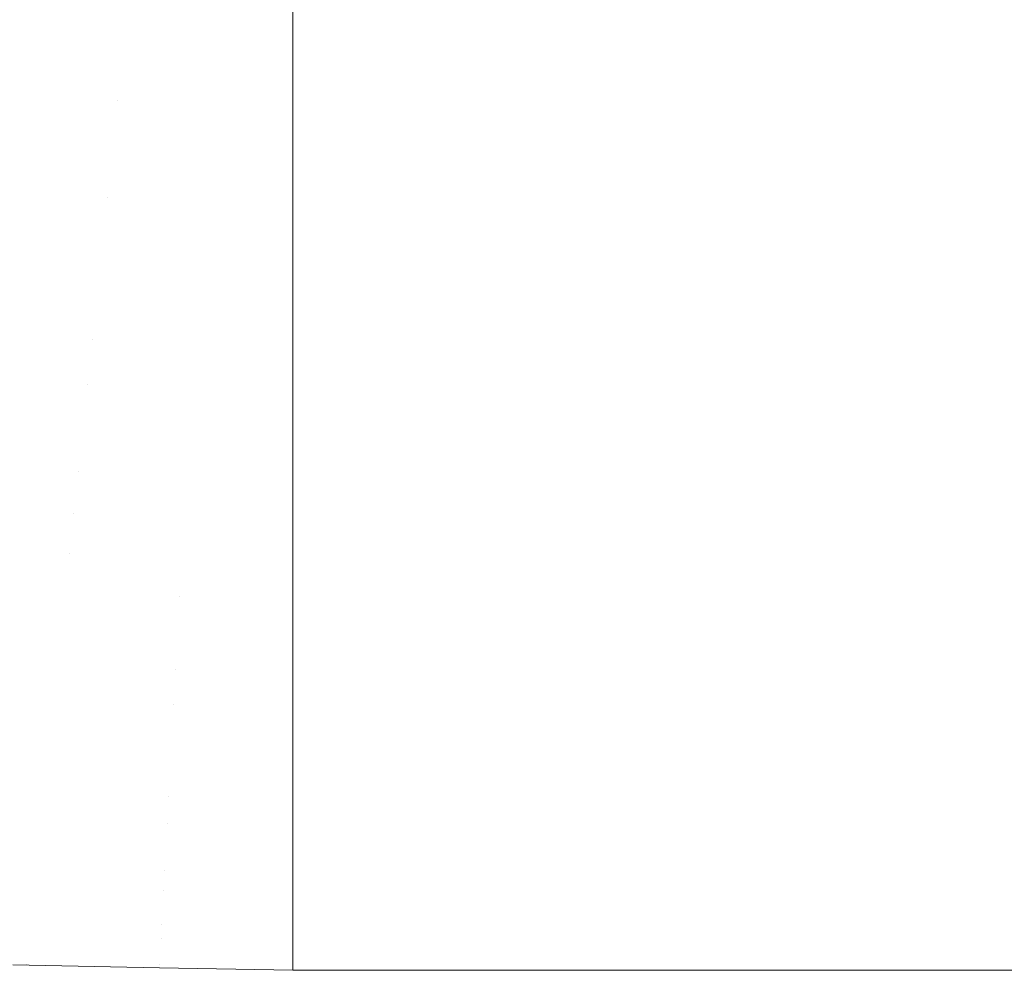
# Model space of a CAD drawing. Header units: centimetres. Extents: x -44.1 to 45.2, y 4.2 to 6.
# Tile 44 of 256: x -43.9297 to -43.891, y 4.2002 to 4.2376. Entities that reach past the tile are written whole.
import ezdxf

# ---------------------------------------------------------------- set-up
doc = ezdxf.new("R2010")
doc.units = ezdxf.units.CM
doc.header["$LTSCALE"] = 2.54
doc.layers.add('Lucido design-1', color=7, linetype='Continuous')

# ---------------------------------------------------------------- blocks, each defined once
blk = doc.blocks.new('Gruppo-4-1')
at = {"color": 7, "linetype": 'Continuous', "lineweight": 9}
for points, invisible_edges in [([(-43.92548, 4.23834, -2276.243704), (-43.925687, 4.236366, -2276.245308), (-43.918995, 4.235933, -2276.245566), (-43.918995, 4.239336, -2276.242835)], 11), ([(-43.918995, 4.239336, -2277.001505), (-43.918995, 4.235933, -2276.998774), (-43.925687, 4.236366, -2276.999031), (-43.92548, 4.23834, -2277.000635)], 14), ([(-43.918995, 4.235933, -2276.245566), (45.04592, 4.235933, -2276.245566), (45.04592, 4.239336, -2276.242835), (-43.918995, 4.239336, -2276.242835)], 5), ([(45.04592, 4.235933, -2276.998774), (-43.918995, 4.235933, -2276.998774), (-43.918995, 4.239336, -2277.001505), (45.04592, 4.239336, -2277.001505)], 5), ([(-43.931928, 4.238701, -2276.243704), (-43.93234, 4.236739, -2276.245308), (-43.925687, 4.236366, -2276.245308), (-43.92548, 4.23834, -2276.243704)], 15), ([(-43.92548, 4.23834, -2277.000635), (-43.925687, 4.236366, -2276.999031), (-43.93234, 4.236739, -2276.999031), (-43.931928, 4.238701, -2277.000635)], 15), ([(-43.925892, 4.23441, -2276.246983), (-43.925687, 4.236366, -2276.245308), (-43.93234, 4.236739, -2276.245308), (-43.932749, 4.234794, -2276.246983)], 15), ([(-43.932749, 4.234794, -2276.997357), (-43.93234, 4.236739, -2276.999031), (-43.925687, 4.236366, -2276.999031), (-43.925892, 4.23441, -2276.997357)], 15), ([(-43.918995, 4.235933, -2276.245566), (-43.925687, 4.236366, -2276.245308), (-43.925892, 4.23441, -2276.246983)], 11), ([(-43.925892, 4.23441, -2276.997357), (-43.925687, 4.236366, -2276.999031), (-43.918995, 4.235933, -2276.998774)], 11), ([(-43.918995, 4.232653, -2276.248442), (-43.918995, 4.235933, -2276.245566), (-43.925892, 4.23441, -2276.246983)], 10), ([(-43.925892, 4.23441, -2276.997357), (-43.918995, 4.235933, -2276.998774), (-43.918995, 4.232653, -2276.995898)], 9), ([(-43.918995, 4.232653, -2276.248442), (45.04592, 4.232653, -2276.248442), (45.04592, 4.235933, -2276.245566), (-43.918995, 4.235933, -2276.245566)], 5), ([(45.04592, 4.232653, -2276.995898), (-43.918995, 4.232653, -2276.995898), (-43.918995, 4.235933, -2276.998774), (45.04592, 4.235933, -2276.998774)], 5), ([(-43.932749, 4.234794, -2276.246983), (-43.933153, 4.232871, -2276.248727), (-43.926095, 4.232476, -2276.248727), (-43.925892, 4.23441, -2276.246983)], 15), ([(-43.925892, 4.23441, -2276.997357), (-43.926095, 4.232476, -2276.995613), (-43.933153, 4.232871, -2276.995613), (-43.932749, 4.234794, -2276.997357)], 15), ([(-43.925892, 4.23441, -2276.246983), (-43.926095, 4.232476, -2276.248727), (-43.918995, 4.232653, -2276.248442)], 11), ([(-43.918995, 4.232653, -2276.995898), (-43.926095, 4.232476, -2276.995613), (-43.925892, 4.23441, -2276.997357)], 11), ([(-43.926295, 4.230566, -2276.250543), (-43.926095, 4.232476, -2276.248727), (-43.933153, 4.232871, -2276.248727), (-43.933553, 4.230973, -2276.250543)], 15), ([(-43.933553, 4.230973, -2276.993797), (-43.933153, 4.232871, -2276.995613), (-43.926095, 4.232476, -2276.995613), (-43.926295, 4.230566, -2276.993797)], 15), ([(-43.918995, 4.229501, -2276.251459), (-43.918995, 4.232653, -2276.248442), (-43.926095, 4.232476, -2276.248727), (-43.926295, 4.230566, -2276.250543)], 14), ([(-43.926295, 4.230566, -2276.993797), (-43.926095, 4.232476, -2276.995613), (-43.918995, 4.232653, -2276.995898), (-43.918995, 4.229501, -2276.992881)], 11), ([(-43.918995, 4.229501, -2276.251459), (45.04592, 4.229501, -2276.251459), (45.04592, 4.232653, -2276.248442), (-43.918995, 4.232653, -2276.248442)], 5), ([(45.04592, 4.229501, -2276.992881), (-43.918995, 4.229501, -2276.992881), (-43.918995, 4.232653, -2276.995898), (45.04592, 4.232653, -2276.995898)], 5), ([(-43.933553, 4.230973, -2276.250543), (-43.933946, 4.229102, -2276.25243), (-43.926492, 4.228684, -2276.25243), (-43.926295, 4.230566, -2276.250543)], 15), ([(-43.926295, 4.230566, -2276.993797), (-43.926492, 4.228684, -2276.99191), (-43.933946, 4.229102, -2276.99191), (-43.933553, 4.230973, -2276.993797)], 15), ([(-43.926295, 4.230566, -2276.250543), (-43.926492, 4.228684, -2276.25243), (-43.918995, 4.229501, -2276.251459)], 11), ([(-43.918995, 4.229501, -2276.992881), (-43.926492, 4.228684, -2276.99191), (-43.926295, 4.230566, -2276.993797)], 11), ([(-43.918995, 4.226484, -2276.254611), (-43.918995, 4.229501, -2276.251459), (-43.926492, 4.228684, -2276.25243), (-43.926686, 4.226833, -2276.254388)], 14), ([(-43.926686, 4.226833, -2276.989952), (-43.926492, 4.228684, -2276.99191), (-43.918995, 4.229501, -2276.992881), (-43.918995, 4.226484, -2276.989729)], 11), ([(-43.918995, 4.226484, -2276.254611), (45.04592, 4.226484, -2276.254611), (45.04592, 4.229501, -2276.251459), (-43.918995, 4.229501, -2276.251459)], 5), ([(45.04592, 4.226484, -2276.989729), (-43.918995, 4.226484, -2276.989729), (-43.918995, 4.229501, -2276.992881), (45.04592, 4.229501, -2276.992881)], 5), ([(-43.926686, 4.226833, -2276.254388), (-43.926492, 4.228684, -2276.25243), (-43.933946, 4.229102, -2276.25243), (-43.934333, 4.227262, -2276.254388)], 15), ([(-43.934333, 4.227262, -2276.989952), (-43.933946, 4.229102, -2276.99191), (-43.926492, 4.228684, -2276.99191), (-43.926686, 4.226833, -2276.989952)], 15), ([(-43.934333, 4.227262, -2276.254388), (-43.934713, 4.225456, -2276.256417), (-43.926877, 4.225017, -2276.256417), (-43.926686, 4.226833, -2276.254388)], 15), ([(-43.926686, 4.226833, -2276.989952), (-43.926877, 4.225017, -2276.987923), (-43.934713, 4.225456, -2276.987923), (-43.934333, 4.227262, -2276.989952)], 15), ([(-43.918995, 4.226484, -2276.254611), (-43.926686, 4.226833, -2276.254388), (-43.926877, 4.225017, -2276.256417)], 11), ([(-43.926877, 4.225017, -2276.987923), (-43.926686, 4.226833, -2276.989952), (-43.918995, 4.226484, -2276.989729)], 11), ([(-43.926877, 4.225017, -2276.256417), (-43.918995, 4.223608, -2276.257891), (-43.918995, 4.226484, -2276.254611)], 9), ([(-43.918995, 4.226484, -2276.989729), (-43.918995, 4.223608, -2276.986449), (-43.926877, 4.225017, -2276.987923)], 10), ([(-43.918995, 4.223608, -2276.257891), (45.04592, 4.223608, -2276.257891), (45.04592, 4.226484, -2276.254611), (-43.918995, 4.226484, -2276.254611)], 5), ([(45.04592, 4.223608, -2276.986449), (-43.918995, 4.223608, -2276.986449), (-43.918995, 4.226484, -2276.989729), (45.04592, 4.226484, -2276.989729)], 5), ([(-43.927063, 4.223238, -2276.258516), (-43.926877, 4.225017, -2276.256417), (-43.934713, 4.225456, -2276.256417), (-43.935084, 4.223688, -2276.258516)], 15), ([(-43.935084, 4.223688, -2276.985824), (-43.934713, 4.225456, -2276.987923), (-43.926877, 4.225017, -2276.987923), (-43.927063, 4.223238, -2276.985824)], 15), ([(-43.918995, 4.223608, -2276.257891), (-43.926877, 4.225017, -2276.256417), (-43.927063, 4.223238, -2276.258516)], 11), ([(-43.927063, 4.223238, -2276.985824), (-43.926877, 4.225017, -2276.987923), (-43.918995, 4.223608, -2276.986449)], 11), ([(-43.935084, 4.223688, -2276.258516), (-43.935447, 4.221961, -2276.260685), (-43.927245, 4.221501, -2276.260685), (-43.927063, 4.223238, -2276.258516)], 15), ([(-43.927063, 4.223238, -2276.985824), (-43.927245, 4.221501, -2276.983655), (-43.935447, 4.221961, -2276.983655), (-43.935084, 4.223688, -2276.985824)], 15), ([(-43.927063, 4.223238, -2276.258516), (-43.927245, 4.221501, -2276.260685), (-43.918995, 4.220877, -2276.261294), (-43.918995, 4.223608, -2276.257891)], 11), ([(-43.918995, 4.223608, -2276.986449), (-43.918995, 4.220877, -2276.983046), (-43.927245, 4.221501, -2276.983655), (-43.927063, 4.223238, -2276.985824)], 14), ([(-43.918995, 4.220877, -2276.261294), (45.04592, 4.220877, -2276.261294), (45.04592, 4.223608, -2276.257891), (-43.918995, 4.223608, -2276.257891)], 5), ([(45.04592, 4.220877, -2276.983046), (-43.918995, 4.220877, -2276.983046), (-43.918995, 4.223608, -2276.986449), (45.04592, 4.223608, -2276.986449)], 5), ([(-43.927423, 4.219809, -2276.262924), (-43.927245, 4.221501, -2276.260685), (-43.935447, 4.221961, -2276.260685), (-43.935801, 4.220279, -2276.262924)], 15), ([(-43.935801, 4.220279, -2276.981416), (-43.935447, 4.221961, -2276.983655), (-43.927245, 4.221501, -2276.983655), (-43.927423, 4.219809, -2276.981416)], 15), ([(-43.918995, 4.220877, -2276.261294), (-43.927245, 4.221501, -2276.260685), (-43.927423, 4.219809, -2276.262924)], 11), ([(-43.927423, 4.219809, -2276.981416), (-43.927245, 4.221501, -2276.983655), (-43.918995, 4.220877, -2276.983046)], 11), ([(-43.918995, 4.218297, -2276.264812), (-43.918995, 4.220877, -2276.261294), (-43.927423, 4.219809, -2276.262924)], 10), ([(-43.927423, 4.219809, -2276.981416), (-43.918995, 4.220877, -2276.983046), (-43.918995, 4.218297, -2276.979528)], 9), ([(-43.918995, 4.218297, -2276.264812), (45.04592, 4.218297, -2276.264812), (45.04592, 4.220877, -2276.261294), (-43.918995, 4.220877, -2276.261294)], 5), ([(45.04592, 4.218297, -2276.979528), (-43.918995, 4.218297, -2276.979528), (-43.918995, 4.220877, -2276.983046), (45.04592, 4.220877, -2276.983046)], 5), ([(-43.935801, 4.220279, -2276.262924), (-43.936144, 4.218645, -2276.26523), (-43.927595, 4.218166, -2276.26523), (-43.927423, 4.219809, -2276.262924)], 15), ([(-43.927423, 4.219809, -2276.981416), (-43.927595, 4.218166, -2276.979109), (-43.936144, 4.218645, -2276.979109), (-43.935801, 4.220279, -2276.981416)], 15), ([(-43.927423, 4.219809, -2276.262924), (-43.927595, 4.218166, -2276.26523), (-43.918995, 4.218297, -2276.264812)], 11), ([(-43.918995, 4.218297, -2276.979528), (-43.927595, 4.218166, -2276.979109), (-43.927423, 4.219809, -2276.981416)], 11), ([(-43.927595, 4.218166, -2276.26523), (-43.936144, 4.218645, -2276.26523), (-43.932129, 4.216779, -2276.267604)], 11), ([(-43.932129, 4.216779, -2276.976736), (-43.936144, 4.218645, -2276.979109), (-43.927595, 4.218166, -2276.979109)], 11), ([(-43.932129, 4.216779, -2276.267604), (-43.927762, 4.216575, -2276.267604), (-43.927595, 4.218166, -2276.26523)], 11), ([(-43.927595, 4.218166, -2276.979109), (-43.927762, 4.216575, -2276.976736), (-43.932129, 4.216779, -2276.976736)], 11), ([(-43.918995, 4.216425, -2276.267613), (-43.918995, 4.218297, -2276.264812), (-43.927595, 4.218166, -2276.26523), (-43.927762, 4.216575, -2276.267604)], 14), ([(-43.927762, 4.216575, -2276.976736), (-43.927595, 4.218166, -2276.979109), (-43.918995, 4.218297, -2276.979528), (-43.918995, 4.216425, -2276.976727)], 11), ([(45.04592, 4.216425, -2276.267613), (45.04592, 4.218297, -2276.264812), (-43.918995, 4.218297, -2276.264812), (-43.918995, 4.216425, -2276.267613)], 10), ([(-43.918995, 4.216425, -2276.976727), (-43.918995, 4.218297, -2276.979528), (45.04592, 4.218297, -2276.979528), (45.04592, 4.216425, -2276.976727)], 10), ([(-43.93237, 4.215247, -2276.270043), (-43.927923, 4.215039, -2276.270043), (-43.927762, 4.216575, -2276.267604), (-43.932129, 4.216779, -2276.267604)], 15), ([(-43.932129, 4.216779, -2276.976736), (-43.927762, 4.216575, -2276.976736), (-43.927923, 4.215039, -2276.974297), (-43.93237, 4.215247, -2276.974297)], 15), ([(-43.927762, 4.216575, -2276.267604), (-43.927923, 4.215039, -2276.270043), (-43.923462, 4.214914, -2276.270043)], 11), ([(-43.923462, 4.214914, -2276.974297), (-43.927923, 4.215039, -2276.974297), (-43.927762, 4.216575, -2276.976736)], 11), ([(-43.918995, 4.215873, -2276.26844), (-43.927762, 4.216575, -2276.267604), (-43.923462, 4.214914, -2276.270043)], 11), ([(-43.918995, 4.215873, -2276.26844), (-43.918995, 4.216425, -2276.267613), (-43.927762, 4.216575, -2276.267604)], 10), ([(-43.923462, 4.214914, -2276.974297), (-43.927762, 4.216575, -2276.976736), (-43.918995, 4.215873, -2276.9759)], 11), ([(-43.927762, 4.216575, -2276.976736), (-43.918995, 4.216425, -2276.976727), (-43.918995, 4.215873, -2276.9759)], 9), ([(-43.918995, 4.216425, -2276.267613), (-43.918995, 4.215873, -2276.26844), (45.04592, 4.215873, -2276.26844), (45.04592, 4.216425, -2276.267613)], 10), ([(45.04592, 4.216425, -2276.976727), (45.04592, 4.215873, -2276.9759), (-43.918995, 4.215873, -2276.9759), (-43.918995, 4.216425, -2276.976727)], 10), ([(-43.923462, 4.214914, -2276.270043), (-43.918995, 4.214893, -2276.270055), (-43.918995, 4.215873, -2276.26844)], 9), ([(-43.918995, 4.215873, -2276.9759), (-43.918995, 4.214893, -2276.974285), (-43.923462, 4.214914, -2276.974297)], 10), ([(45.04592, 4.214893, -2276.270055), (45.04592, 4.215873, -2276.26844), (-43.918995, 4.215873, -2276.26844), (-43.918995, 4.214893, -2276.270055)], 10), ([(-43.918995, 4.214893, -2276.974285), (-43.918995, 4.215873, -2276.9759), (45.04592, 4.215873, -2276.9759), (45.04592, 4.214893, -2276.974285)], 10), ([(-43.932602, 4.213774, -2276.272546), (-43.928077, 4.213563, -2276.272546), (-43.927923, 4.215039, -2276.270043), (-43.93237, 4.215247, -2276.270043)], 15), ([(-43.93237, 4.215247, -2276.974297), (-43.927923, 4.215039, -2276.974297), (-43.928077, 4.213563, -2276.971794), (-43.932602, 4.213774, -2276.971794)], 15), ([(-43.923462, 4.214914, -2276.270043), (-43.927923, 4.215039, -2276.270043), (-43.928077, 4.213563, -2276.272546), (-43.92354, 4.213436, -2276.272546)], 15), ([(-43.92354, 4.213436, -2276.971794), (-43.928077, 4.213563, -2276.971794), (-43.927923, 4.215039, -2276.974297), (-43.923462, 4.214914, -2276.974297)], 15), ([(-43.923462, 4.214914, -2276.270043), (-43.92354, 4.213436, -2276.272546), (-43.918995, 4.213609, -2276.27217)], 11), ([(-43.918995, 4.213609, -2276.97217), (-43.92354, 4.213436, -2276.971794), (-43.923462, 4.214914, -2276.974297)], 11), ([(-43.918995, 4.213609, -2276.27217), (-43.918995, 4.214893, -2276.270055), (-43.923462, 4.214914, -2276.270043)], 10), ([(-43.923462, 4.214914, -2276.974297), (-43.918995, 4.214893, -2276.974285), (-43.918995, 4.213609, -2276.97217)], 9), ([(-43.918995, 4.214893, -2276.270055), (-43.918995, 4.213609, -2276.27217), (45.04592, 4.213609, -2276.27217), (45.04592, 4.214893, -2276.270055)], 10), ([(45.04592, 4.214893, -2276.974285), (45.04592, 4.213609, -2276.97217), (-43.918995, 4.213609, -2276.97217), (-43.918995, 4.214893, -2276.974285)], 10), ([(-43.932824, 4.212364, -2276.275111), (-43.928226, 4.212149, -2276.275111), (-43.928077, 4.213563, -2276.272546), (-43.932602, 4.213774, -2276.272546)], 15), ([(-43.932602, 4.213774, -2276.971794), (-43.928077, 4.213563, -2276.971794), (-43.928226, 4.212149, -2276.969229), (-43.932824, 4.212364, -2276.969229)], 15), ([(-43.92354, 4.213436, -2276.272546), (-43.928077, 4.213563, -2276.272546), (-43.928226, 4.212149, -2276.275111), (-43.923614, 4.21202, -2276.275111)], 15), ([(-43.923614, 4.21202, -2276.969229), (-43.928226, 4.212149, -2276.969229), (-43.928077, 4.213563, -2276.971794), (-43.92354, 4.213436, -2276.971794)], 15), ([(-43.923614, 4.21202, -2276.275111), (-43.918995, 4.211511, -2276.275995), (-43.918995, 4.213609, -2276.27217), (-43.92354, 4.213436, -2276.272546)], 13), ([(-43.92354, 4.213436, -2276.971794), (-43.918995, 4.213609, -2276.97217), (-43.918995, 4.211511, -2276.968345), (-43.923614, 4.21202, -2276.969229)], 13), ([(-43.918995, 4.211511, -2276.275995), (45.04592, 4.211511, -2276.275995), (45.04592, 4.213609, -2276.27217), (-43.918995, 4.213609, -2276.27217)], 5), ([(45.04592, 4.211511, -2276.968345), (-43.918995, 4.211511, -2276.968345), (-43.918995, 4.213609, -2276.97217), (45.04592, 4.213609, -2276.97217)], 5), ([(-43.933036, 4.211019, -2276.277736), (-43.928367, 4.210801, -2276.277736), (-43.928226, 4.212149, -2276.275111), (-43.932824, 4.212364, -2276.275111)], 15), ([(-43.932824, 4.212364, -2276.969229), (-43.928226, 4.212149, -2276.969229), (-43.928367, 4.210801, -2276.966604), (-43.933036, 4.211019, -2276.966604)], 15), ([(-43.923614, 4.21202, -2276.275111), (-43.928226, 4.212149, -2276.275111), (-43.928367, 4.210801, -2276.277736), (-43.923684, 4.21067, -2276.277736)], 15), ([(-43.923684, 4.21067, -2276.966604), (-43.928367, 4.210801, -2276.966604), (-43.928226, 4.212149, -2276.969229), (-43.923614, 4.21202, -2276.969229)], 15), ([(-43.923684, 4.21067, -2276.277736), (-43.918995, 4.211511, -2276.275995), (-43.923614, 4.21202, -2276.275111)], 11), ([(-43.923614, 4.21202, -2276.969229), (-43.918995, 4.211511, -2276.968345), (-43.923684, 4.21067, -2276.966604)], 11), ([(-43.918995, 4.209581, -2276.279908), (-43.918995, 4.211511, -2276.275995), (-43.923684, 4.21067, -2276.277736)], 10), ([(-43.923684, 4.21067, -2276.966604), (-43.918995, 4.211511, -2276.968345), (-43.918995, 4.209581, -2276.964432)], 9), ([(-43.918995, 4.209581, -2276.279908), (45.04592, 4.209581, -2276.279908), (45.04592, 4.211511, -2276.275995), (-43.918995, 4.211511, -2276.275995)], 5), ([(45.04592, 4.209581, -2276.964432), (-43.918995, 4.209581, -2276.964432), (-43.918995, 4.211511, -2276.968345), (45.04592, 4.211511, -2276.968345)], 5), ([(-43.933236, 4.209744, -2276.280418), (-43.928501, 4.209523, -2276.280418), (-43.928367, 4.210801, -2276.277736), (-43.933036, 4.211019, -2276.277736)], 15), ([(-43.933036, 4.211019, -2276.966604), (-43.928367, 4.210801, -2276.966604), (-43.928501, 4.209523, -2276.963922), (-43.933236, 4.209744, -2276.963922)], 15), ([(-43.923684, 4.21067, -2276.277736), (-43.928367, 4.210801, -2276.277736), (-43.928501, 4.209523, -2276.280418), (-43.923752, 4.20939, -2276.280418)], 15), ([(-43.923752, 4.20939, -2276.963922), (-43.928501, 4.209523, -2276.963922), (-43.928367, 4.210801, -2276.966604), (-43.923684, 4.21067, -2276.966604)], 15), ([(-43.923684, 4.21067, -2276.277736), (-43.923752, 4.20939, -2276.280418), (-43.918995, 4.209581, -2276.279908)], 11), ([(-43.918995, 4.209581, -2276.964432), (-43.923752, 4.20939, -2276.963922), (-43.923684, 4.21067, -2276.966604)], 11), ([(-43.933426, 4.208541, -2276.283155), (-43.928627, 4.208317, -2276.283155), (-43.928501, 4.209523, -2276.280418), (-43.933236, 4.209744, -2276.280418)], 15), ([(-43.933236, 4.209744, -2276.963922), (-43.928501, 4.209523, -2276.963922), (-43.928627, 4.208317, -2276.961185), (-43.933426, 4.208541, -2276.961185)], 15), ([(-43.923752, 4.20939, -2276.280418), (-43.928501, 4.209523, -2276.280418), (-43.928627, 4.208317, -2276.283155), (-43.923815, 4.208182, -2276.283155)], 15), ([(-43.923815, 4.208182, -2276.961185), (-43.928627, 4.208317, -2276.961185), (-43.928501, 4.209523, -2276.963922), (-43.923752, 4.20939, -2276.963922)], 15), ([(-43.923815, 4.208182, -2276.283155), (-43.918995, 4.207824, -2276.283902), (-43.918995, 4.209581, -2276.279908), (-43.923752, 4.20939, -2276.280418)], 13), ([(-43.923752, 4.20939, -2276.963922), (-43.918995, 4.209581, -2276.964432), (-43.918995, 4.207824, -2276.960438), (-43.923815, 4.208182, -2276.961185)], 13), ([(-43.918995, 4.207824, -2276.283902), (45.04592, 4.207824, -2276.283902), (45.04592, 4.209581, -2276.279908), (-43.918995, 4.209581, -2276.279908)], 5), ([(45.04592, 4.207824, -2276.960438), (-43.918995, 4.207824, -2276.960438), (-43.918995, 4.209581, -2276.964432), (45.04592, 4.209581, -2276.964432)], 5), ([(-43.933603, 4.207413, -2276.285944), (-43.928746, 4.207186, -2276.285944), (-43.928627, 4.208317, -2276.283155), (-43.933426, 4.208541, -2276.283155)], 15), ([(-43.933426, 4.208541, -2276.961185), (-43.928627, 4.208317, -2276.961185), (-43.928746, 4.207186, -2276.958396), (-43.933603, 4.207413, -2276.958396)], 15), ([(-43.923815, 4.208182, -2276.283155), (-43.928627, 4.208317, -2276.283155), (-43.928746, 4.207186, -2276.285944), (-43.923874, 4.20705, -2276.285944)], 15), ([(-43.923874, 4.20705, -2276.958396), (-43.928746, 4.207186, -2276.958396), (-43.928627, 4.208317, -2276.961185), (-43.923815, 4.208182, -2276.961185)], 15), ([(-43.918995, 4.207824, -2276.283902), (-43.923815, 4.208182, -2276.283155), (-43.923874, 4.20705, -2276.285944)], 11), ([(-43.923874, 4.20705, -2276.958396), (-43.923815, 4.208182, -2276.961185), (-43.918995, 4.207824, -2276.960438)], 11), ([(-43.923874, 4.20705, -2276.285944), (-43.918995, 4.206243, -2276.287968), (-43.918995, 4.207824, -2276.283902)], 9), ([(-43.918995, 4.207824, -2276.960438), (-43.918995, 4.206243, -2276.956372), (-43.923874, 4.20705, -2276.958396)], 10), ([(-43.918995, 4.206243, -2276.287968), (45.04592, 4.206243, -2276.287968), (45.04592, 4.207824, -2276.283902), (-43.918995, 4.207824, -2276.283902)], 5), ([(45.04592, 4.206243, -2276.956372), (-43.918995, 4.206243, -2276.956372), (-43.918995, 4.207824, -2276.960438), (45.04592, 4.207824, -2276.960438)], 5), ([(-43.933768, 4.206364, -2276.288781), (-43.928856, 4.206135, -2276.288781), (-43.928746, 4.207186, -2276.285944), (-43.933603, 4.207413, -2276.285944)], 15), ([(-43.933603, 4.207413, -2276.958396), (-43.928746, 4.207186, -2276.958396), (-43.928856, 4.206135, -2276.955559), (-43.933768, 4.206364, -2276.955559)], 15), ([(-43.923874, 4.20705, -2276.285944), (-43.928746, 4.207186, -2276.285944), (-43.928856, 4.206135, -2276.288781), (-43.923929, 4.205997, -2276.288781)], 15), ([(-43.923929, 4.205997, -2276.955559), (-43.928856, 4.206135, -2276.955559), (-43.928746, 4.207186, -2276.958396), (-43.923874, 4.20705, -2276.958396)], 15), ([(-43.923929, 4.205997, -2276.288781), (-43.918995, 4.206243, -2276.287968), (-43.923874, 4.20705, -2276.285944)], 11), ([(-43.923874, 4.20705, -2276.958396), (-43.918995, 4.206243, -2276.956372), (-43.923929, 4.205997, -2276.955559)], 11), ([(-43.933921, 4.205396, -2276.291665), (-43.928958, 4.205164, -2276.291665), (-43.928856, 4.206135, -2276.288781), (-43.933768, 4.206364, -2276.288781)], 15), ([(-43.933768, 4.206364, -2276.955559), (-43.928856, 4.206135, -2276.955559), (-43.928958, 4.205164, -2276.952675), (-43.933921, 4.205396, -2276.952675)], 15), ([(-43.92398, 4.205025, -2276.291665), (-43.918995, 4.20484, -2276.292099), (-43.918995, 4.206243, -2276.287968), (-43.923929, 4.205997, -2276.288781)], 13), ([(-43.923929, 4.205997, -2276.955559), (-43.918995, 4.206243, -2276.956372), (-43.918995, 4.20484, -2276.952241), (-43.92398, 4.205025, -2276.952675)], 13), ([(-43.918995, 4.20484, -2276.292099), (45.04592, 4.20484, -2276.292099), (45.04592, 4.206243, -2276.287968), (-43.918995, 4.206243, -2276.287968)], 5), ([(45.04592, 4.20484, -2276.952241), (-43.918995, 4.20484, -2276.952241), (-43.918995, 4.206243, -2276.956372), (45.04592, 4.206243, -2276.956372)], 5), ([(-43.923929, 4.205997, -2276.288781), (-43.928856, 4.206135, -2276.288781), (-43.928958, 4.205164, -2276.291665), (-43.92398, 4.205025, -2276.291665)], 15), ([(-43.92398, 4.205025, -2276.952675), (-43.928958, 4.205164, -2276.952675), (-43.928856, 4.206135, -2276.955559), (-43.923929, 4.205997, -2276.955559)], 15), ([(-43.93406, 4.204512, -2276.29459), (-43.929051, 4.204278, -2276.29459), (-43.928958, 4.205164, -2276.291665), (-43.933921, 4.205396, -2276.291665)], 15), ([(-43.933921, 4.205396, -2276.952675), (-43.928958, 4.205164, -2276.952675), (-43.929051, 4.204278, -2276.94975), (-43.93406, 4.204512, -2276.94975)], 15), ([(-43.92398, 4.205025, -2276.291665), (-43.928958, 4.205164, -2276.291665), (-43.929051, 4.204278, -2276.29459), (-43.924027, 4.204137, -2276.29459)], 15), ([(-43.924027, 4.204137, -2276.94975), (-43.929051, 4.204278, -2276.94975), (-43.928958, 4.205164, -2276.952675), (-43.92398, 4.205025, -2276.952675)], 15), ([(-43.918995, 4.20484, -2276.292099), (-43.92398, 4.205025, -2276.291665), (-43.924027, 4.204137, -2276.29459)], 11), ([(-43.924027, 4.204137, -2276.94975), (-43.92398, 4.205025, -2276.952675), (-43.918995, 4.20484, -2276.952241)], 11), ([(-43.924027, 4.204137, -2276.29459), (-43.918995, 4.203619, -2276.296288), (-43.918995, 4.20484, -2276.292099)], 9), ([(-43.918995, 4.20484, -2276.952241), (-43.918995, 4.203619, -2276.948052), (-43.924027, 4.204137, -2276.94975)], 10), ([(-43.918995, 4.203619, -2276.296288), (45.04592, 4.203619, -2276.296288), (45.04592, 4.20484, -2276.292099), (-43.918995, 4.20484, -2276.292099)], 5), ([(45.04592, 4.203619, -2276.948052), (-43.918995, 4.203619, -2276.948052), (-43.918995, 4.20484, -2276.952241), (45.04592, 4.20484, -2276.952241)], 5), ([(-43.934186, 4.203714, -2276.297555), (-43.929134, 4.203478, -2276.297555), (-43.929051, 4.204278, -2276.29459), (-43.93406, 4.204512, -2276.29459)], 15), ([(-43.93406, 4.204512, -2276.94975), (-43.929051, 4.204278, -2276.94975), (-43.929134, 4.203478, -2276.946785), (-43.934186, 4.203714, -2276.946785)], 15), ([(-43.924027, 4.204137, -2276.29459), (-43.929051, 4.204278, -2276.29459), (-43.929134, 4.203478, -2276.297555), (-43.924069, 4.203336, -2276.297555)], 15), ([(-43.924069, 4.203336, -2276.946785), (-43.929134, 4.203478, -2276.946785), (-43.929051, 4.204278, -2276.94975), (-43.924027, 4.204137, -2276.94975)], 15), ([(-43.924069, 4.203336, -2276.297555), (-43.918995, 4.203619, -2276.296288), (-43.924027, 4.204137, -2276.29459)], 11), ([(-43.924027, 4.204137, -2276.94975), (-43.918995, 4.203619, -2276.948052), (-43.924069, 4.203336, -2276.946785)], 11), ([(-43.934297, 4.203004, -2276.300554), (-43.929209, 4.202767, -2276.300554), (-43.929134, 4.203478, -2276.297555), (-43.934186, 4.203714, -2276.297555)], 15), ([(-43.934186, 4.203714, -2276.946785), (-43.929134, 4.203478, -2276.946785), (-43.929209, 4.202767, -2276.943786), (-43.934297, 4.203004, -2276.943786)], 15), ([(-43.924069, 4.203336, -2276.297555), (-43.929134, 4.203478, -2276.297555), (-43.929209, 4.202767, -2276.300554), (-43.924106, 4.202624, -2276.300554)], 15), ([(-43.924106, 4.202624, -2276.943786), (-43.929209, 4.202767, -2276.943786), (-43.929134, 4.203478, -2276.946785), (-43.924069, 4.203336, -2276.946785)], 15), ([(-43.918995, 4.202582, -2276.300526), (-43.918995, 4.203619, -2276.296288), (-43.924069, 4.203336, -2276.297555)], 10), ([(-43.924069, 4.203336, -2276.946785), (-43.918995, 4.203619, -2276.948052), (-43.918995, 4.202582, -2276.943814)], 9), ([(-43.918995, 4.202582, -2276.300526), (45.04592, 4.202582, -2276.300526), (45.04592, 4.203619, -2276.296288), (-43.918995, 4.203619, -2276.296288)], 5), ([(45.04592, 4.202582, -2276.943814), (-43.918995, 4.202582, -2276.943814), (-43.918995, 4.203619, -2276.948052), (45.04592, 4.203619, -2276.948052)], 5), ([(-43.924069, 4.203336, -2276.297555), (-43.924106, 4.202624, -2276.300554), (-43.918995, 4.202582, -2276.300526)], 11), ([(-43.918995, 4.202582, -2276.943814), (-43.924106, 4.202624, -2276.943786), (-43.924069, 4.203336, -2276.946785)], 11), ([(-43.934395, 4.202385, -2276.303583), (-43.929274, 4.202146, -2276.303583), (-43.929209, 4.202767, -2276.300554), (-43.934297, 4.203004, -2276.300554)], 15), ([(-43.934297, 4.203004, -2276.943786), (-43.929209, 4.202767, -2276.943786), (-43.929274, 4.202146, -2276.940757), (-43.934395, 4.202385, -2276.940757)], 15), ([(-43.924106, 4.202624, -2276.300554), (-43.929209, 4.202767, -2276.300554), (-43.929274, 4.202146, -2276.303583), (-43.924138, 4.202002, -2276.303583)], 15), ([(-43.924138, 4.202002, -2276.940757), (-43.929274, 4.202146, -2276.940757), (-43.929209, 4.202767, -2276.943786), (-43.924106, 4.202624, -2276.943786)], 15), ([(-43.934478, 4.201858, -2276.30664), (-43.929329, 4.201618, -2276.30664), (-43.929274, 4.202146, -2276.303583), (-43.934395, 4.202385, -2276.303583)], 15), ([(-43.934395, 4.202385, -2276.940757), (-43.929274, 4.202146, -2276.940757), (-43.929329, 4.201618, -2276.9377), (-43.934478, 4.201858, -2276.9377)], 15), ([(-43.918995, 4.202582, -2276.300526), (-43.924106, 4.202624, -2276.300554), (-43.924138, 4.202002, -2276.303583)], 11), ([(-43.924138, 4.202002, -2276.940757), (-43.924106, 4.202624, -2276.943786), (-43.918995, 4.202582, -2276.943814)], 11), ([(-43.924138, 4.202002, -2276.303583), (-43.918995, 4.201731, -2276.304805), (-43.918995, 4.202582, -2276.300526)], 9), ([(-43.918995, 4.202582, -2276.943814), (-43.918995, 4.201731, -2276.939535), (-43.924138, 4.202002, -2276.940757)], 10), ([(-43.918995, 4.201731, -2276.304805), (45.04592, 4.201731, -2276.304805), (45.04592, 4.202582, -2276.300526), (-43.918995, 4.202582, -2276.300526)], 5), ([(45.04592, 4.201731, -2276.939535), (-43.918995, 4.201731, -2276.939535), (-43.918995, 4.202582, -2276.943814), (45.04592, 4.202582, -2276.943814)], 5), ([(-43.924138, 4.202002, -2276.303583), (-43.929274, 4.202146, -2276.303583), (-43.929329, 4.201618, -2276.30664), (-43.924166, 4.201474, -2276.30664)], 15), ([(-43.924166, 4.201474, -2276.9377), (-43.929329, 4.201618, -2276.9377), (-43.929274, 4.202146, -2276.940757), (-43.924138, 4.202002, -2276.940757)], 15), ([(-43.924166, 4.201474, -2276.30664), (-43.918995, 4.201731, -2276.304805), (-43.924138, 4.202002, -2276.303583)], 11), ([(-43.924138, 4.202002, -2276.940757), (-43.918995, 4.201731, -2276.939535), (-43.924166, 4.201474, -2276.9377)], 11), ([(-43.934546, 4.201425, -2276.309719), (-43.929375, 4.201184, -2276.309719), (-43.929329, 4.201618, -2276.30664), (-43.934478, 4.201858, -2276.30664)], 15), ([(-43.934478, 4.201858, -2276.9377), (-43.929329, 4.201618, -2276.9377), (-43.929375, 4.201184, -2276.934621), (-43.934546, 4.201425, -2276.934621)], 15), ([(-43.924166, 4.201474, -2276.30664), (-43.929329, 4.201618, -2276.30664), (-43.929375, 4.201184, -2276.309719), (-43.924189, 4.201039, -2276.309719)], 15), ([(-43.924189, 4.201039, -2276.934621), (-43.929375, 4.201184, -2276.934621), (-43.929329, 4.201618, -2276.9377), (-43.924166, 4.201474, -2276.9377)], 15), ([(-43.918995, 4.201068, -2276.309117), (-43.918995, 4.201731, -2276.304805), (-43.924166, 4.201474, -2276.30664)], 10), ([(-43.924166, 4.201474, -2276.9377), (-43.918995, 4.201731, -2276.939535), (-43.918995, 4.201068, -2276.935223)], 9), ([(-43.918995, 4.201068, -2276.309117), (45.04592, 4.201068, -2276.309117), (45.04592, 4.201731, -2276.304805), (-43.918995, 4.201731, -2276.304805)], 5), ([(45.04592, 4.201068, -2276.935223), (-43.918995, 4.201068, -2276.935223), (-43.918995, 4.201731, -2276.939535), (45.04592, 4.201731, -2276.939535)], 5), ([(-43.934599, 4.201087, -2276.312816), (-43.92941, 4.200845, -2276.312816), (-43.929375, 4.201184, -2276.309719), (-43.934546, 4.201425, -2276.309719)], 15), ([(-43.934546, 4.201425, -2276.934621), (-43.929375, 4.201184, -2276.934621), (-43.92941, 4.200845, -2276.931524), (-43.934599, 4.201087, -2276.931524)], 15), ([(-43.924189, 4.201039, -2276.309719), (-43.929375, 4.201184, -2276.309719), (-43.92941, 4.200845, -2276.312816), (-43.924207, 4.200699, -2276.312816)], 15), ([(-43.924207, 4.200699, -2276.931524), (-43.92941, 4.200845, -2276.931524), (-43.929375, 4.201184, -2276.934621), (-43.924189, 4.201039, -2276.934621)], 15), ([(-43.924166, 4.201474, -2276.30664), (-43.924189, 4.201039, -2276.309719), (-43.918995, 4.201068, -2276.309117)], 11), ([(-43.918995, 4.201068, -2276.935223), (-43.924189, 4.201039, -2276.934621), (-43.924166, 4.201474, -2276.9377)], 11), ([(-43.93466, 4.200699, -2276.319046), (-43.929451, 4.200456, -2276.319046), (-43.929436, 4.200602, -2276.315926), (-43.934637, 4.200845, -2276.315926)], 15), ([(-43.934637, 4.200845, -2276.928414), (-43.929436, 4.200602, -2276.928414), (-43.929451, 4.200456, -2276.925294), (-43.93466, 4.200699, -2276.925294)], 15), ([(-43.934637, 4.200845, -2276.315926), (-43.929436, 4.200602, -2276.315926), (-43.92941, 4.200845, -2276.312816), (-43.934599, 4.201087, -2276.312816)], 15), ([(-43.934599, 4.201087, -2276.931524), (-43.92941, 4.200845, -2276.931524), (-43.929436, 4.200602, -2276.928414), (-43.934637, 4.200845, -2276.928414)], 15), ([(-43.924207, 4.200699, -2276.312816), (-43.92941, 4.200845, -2276.312816), (-43.929436, 4.200602, -2276.315926), (-43.924219, 4.200456, -2276.315926)], 15), ([(-43.924219, 4.200456, -2276.928414), (-43.929436, 4.200602, -2276.928414), (-43.92941, 4.200845, -2276.931524), (-43.924207, 4.200699, -2276.931524)], 15), ([(-43.924207, 4.200699, -2276.312816), (-43.918995, 4.200593, -2276.313454), (-43.918995, 4.201068, -2276.309117), (-43.924189, 4.201039, -2276.309719)], 13), ([(-43.924189, 4.201039, -2276.934621), (-43.918995, 4.201068, -2276.935223), (-43.918995, 4.200593, -2276.930886), (-43.924207, 4.200699, -2276.931524)], 13), ([(-43.918995, 4.200593, -2276.313454), (45.04592, 4.200593, -2276.313454), (45.04592, 4.201068, -2276.309117), (-43.918995, 4.201068, -2276.309117)], 5), ([(45.04592, 4.200593, -2276.930886), (-43.918995, 4.200593, -2276.930886), (-43.918995, 4.201068, -2276.935223), (45.04592, 4.201068, -2276.935223)], 5), ([(-43.929999, 4.200428, -2276.32217), (-43.929451, 4.200456, -2276.319046), (-43.93466, 4.200699, -2276.319046)], 11), ([(-43.93466, 4.200699, -2276.925294), (-43.929451, 4.200456, -2276.925294), (-43.929999, 4.200428, -2276.92217)], 11), ([(-43.929451, 4.200456, -2276.319046), (-43.929999, 4.200428, -2276.32217), (-43.924229, 4.200315, -2276.32217)], 9), ([(-43.924229, 4.200315, -2276.92217), (-43.929999, 4.200428, -2276.92217), (-43.929451, 4.200456, -2276.925294)], 10), ([(-43.924229, 4.200315, -2276.32217), (-43.929999, 4.200428, -2276.32217), (-43.929999, 4.200428, -2276.92217), (-43.924229, 4.200315, -2276.92217)], 10), ([(-43.924219, 4.200456, -2276.315926), (-43.929436, 4.200602, -2276.315926), (-43.929451, 4.200456, -2276.319046), (-43.924227, 4.20031, -2276.319046)], 15), ([(-43.924227, 4.20031, -2276.925294), (-43.929451, 4.200456, -2276.925294), (-43.929436, 4.200602, -2276.928414), (-43.924219, 4.200456, -2276.928414)], 15), ([(-43.924229, 4.200315, -2276.32217), (-43.924227, 4.20031, -2276.319046), (-43.929451, 4.200456, -2276.319046)], 11), ([(-43.929451, 4.200456, -2276.925294), (-43.924227, 4.20031, -2276.925294), (-43.924229, 4.200315, -2276.92217)], 11), ([(-43.918995, 4.200307, -2276.317808), (-43.924219, 4.200456, -2276.315926), (-43.924227, 4.20031, -2276.319046)], 11), ([(-43.924227, 4.20031, -2276.925294), (-43.924219, 4.200456, -2276.928414), (-43.918995, 4.200307, -2276.926532)], 11), ([(-43.918995, 4.200593, -2276.313454), (-43.924207, 4.200699, -2276.312816), (-43.924219, 4.200456, -2276.315926)], 11), ([(-43.924219, 4.200456, -2276.928414), (-43.924207, 4.200699, -2276.931524), (-43.918995, 4.200593, -2276.930886)], 11), ([(-43.924219, 4.200456, -2276.315926), (-43.918995, 4.200307, -2276.317808), (-43.918995, 4.200593, -2276.313454)], 9), ([(-43.918995, 4.200593, -2276.930886), (-43.918995, 4.200307, -2276.926532), (-43.924219, 4.200456, -2276.928414)], 10), ([(-43.918995, 4.200307, -2276.317808), (45.04592, 4.200307, -2276.317808), (45.04592, 4.200593, -2276.313454), (-43.918995, 4.200593, -2276.313454)], 5), ([(45.04592, 4.200307, -2276.926532), (-43.918995, 4.200307, -2276.926532), (-43.918995, 4.200593, -2276.930886), (45.04592, 4.200593, -2276.930886)], 5), ([(-43.924227, 4.20031, -2276.319046), (-43.924229, 4.200315, -2276.32217), (-43.918995, 4.200212, -2276.32217)], 9), ([(-43.924229, 4.200315, -2276.92217), (-43.918995, 4.200212, -2276.92217), (-43.918995, 4.200212, -2276.32217), (-43.924229, 4.200315, -2276.32217)], 8), ([(-43.918995, 4.200212, -2276.92217), (-43.924229, 4.200315, -2276.92217), (-43.924227, 4.20031, -2276.925294)], 10), ([(-43.918995, 4.200212, -2276.32217), (-43.918995, 4.20028, -2276.319046), (-43.924227, 4.20031, -2276.319046)], 10), ([(-43.924227, 4.20031, -2276.319046), (-43.918995, 4.20028, -2276.319046), (-43.918995, 4.200307, -2276.317808)], 9), ([(-43.924227, 4.20031, -2276.925294), (-43.918995, 4.20028, -2276.925294), (-43.918995, 4.200212, -2276.92217)], 9), ([(-43.918995, 4.200307, -2276.926532), (-43.918995, 4.20028, -2276.925294), (-43.924227, 4.20031, -2276.925294)], 10), ([(45.04592, 4.20028, -2276.319046), (45.04592, 4.200307, -2276.317808), (-43.918995, 4.200307, -2276.317808), (-43.918995, 4.20028, -2276.319046)], 10), ([(-43.918995, 4.20028, -2276.925294), (-43.918995, 4.200307, -2276.926532), (45.04592, 4.200307, -2276.926532), (45.04592, 4.20028, -2276.925294)], 10), ([(-43.918995, 4.20028, -2276.319046), (-43.918995, 4.200212, -2276.32217), (45.04592, 4.200212, -2276.32217), (45.04592, 4.20028, -2276.319046)], 8), ([(45.04592, 4.20028, -2276.925294), (45.04592, 4.200212, -2276.92217), (-43.918995, 4.200212, -2276.92217), (-43.918995, 4.20028, -2276.925294)], 8)]:
    blk.add_3dface(points, dxfattribs=dict(at, invisible_edges=invisible_edges))
blk.add_3dface([(-43.918995, 4.200212, -2276.32217), (-43.918995, 4.200212, -2276.92217), (45.04592, 4.200212, -2276.92217), (45.04592, 4.200212, -2276.32217)], dxfattribs=at)
blk = doc.blocks.new('Gruppo-5-1')
at = {"color": 7}
blk.add_blockref('Gruppo-4-1', (0, 0), dxfattribs=at)

msp = doc.modelspace()

# ---------------------------------------------------------------- block references
at = {"layer": 'Lucido design-1', "color": 7}
msp.add_blockref('Gruppo-5-1', (0, 0), dxfattribs=at)

doc.saveas('drawing.dxf')
